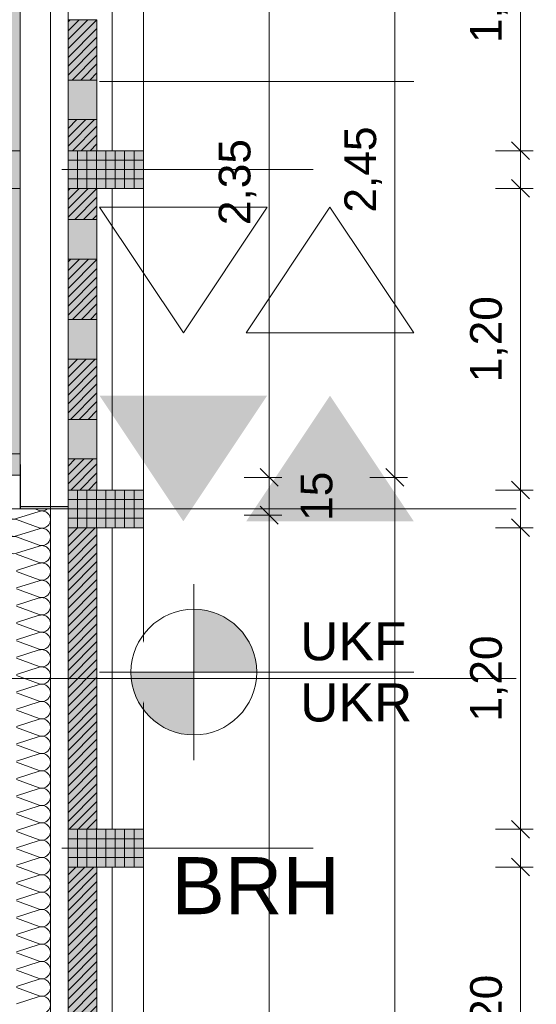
# Model space of a CAD drawing. Header units: metres. Extents: x -167 to 152, y -127 to 99.
# Tile 126 of 225: x 0.18 to 2.24, y -18.17 to -14.25. Entities that reach past the tile are written whole.
import ezdxf

# ---------------------------------------------------------------- set-up
doc = ezdxf.new("R2010")
doc.units = ezdxf.units.M
doc.header["$PDMODE"] = 1
doc.header["$PDSIZE"] = -2
for name, pattern in [('Achsen 01', [5.291531, 3.175, -1.058062, 0.352704, -0.705764]), ('gestrichelt - 01', [2, 1, -1]), ('gestrichelt - 02', [4, 2, -2]), ('Raster 01', [2, 1, -1])]:
    doc.linetypes.add(name, pattern=pattern)
doc.layers.get('0').update_dxf_attribs({"lineweight": 25})
for name, color, linetype, lineweight, true_color in [('013_Beton und Stahlbetonarbeiten-310 Baugrube', 7, 'gestrichelt - 02', 9, 0xc0c0c0), ('014_Fassadenarbeiten-000 Aufsicht Betonfertigteile', 7, 'Continuous', 9, 0xc0c0c0), ('014_Fassadenarbeiten-000 Aufsicht Filtermauerwerk', 7, 'Continuous', 9, 0xa6a6a6), ('014_Fassadenarbeiten-000 Aufsicht Mauerwerk', 7, 'Continuous', 9, 0xa6a6a6), ('014_Fassadenarbeiten-330 mineralische Dämmung', 7, 'Continuous', 9, 0x666666), ('032_Metallarbeiten-Fenster', 7, 'Continuous', 13, 0x444444), ('032_Metallarbeiten-PR_Fassade', 7, 'Continuous', 13, 0x444444), ('AV1-Achsen', 1, 'Achsen 01', 18, 0xff0000), ('AV1-Raster', 7, 'Raster 01', 9, 0xa6a6a6)]:
    doc.layers.add(name, color=color, linetype=linetype, lineweight=lineweight, true_color=true_color)
for name, color, linetype, lineweight in [('014_Fassadenarbeiten-330 Betonfertigteile vertikal', 7, 'Continuous', 9), ('014_Fassadenarbeiten-330 Filtermauerwerk 11.5cm', 7, 'Continuous', 9), ('_1.35m (3D)', 7, 'Continuous', 9), ('_GRU (2D)', 7, 'Continuous', 9), ('_Legende (2D)', 7, 'Continuous', 9), ('_OG 1 (2D)', 7, 'Continuous', 9), ('AV1-Schnitt Achsen', 7, 'Achsen 01', 18), ('Bemaßung-Bemaßung', 7, 'Continuous', 9), ('Keine', 7, 'Continuous', 9)]:
    doc.layers.add(name, color=color, linetype=linetype, lineweight=lineweight)
doc.layers.get('0').freeze()
doc.styles.add('Arial', font='arial.ttf')
doc.dimstyles.new('COE 50', dxfattribs={"dimtxt": 126.090495, "dimasz": 0.001414, "dimexe": 0.001, "dimexo": 0.01, "dimgap": 0.001, "dimtad": 1, "dimdec": 3, "dimtxsty": 'Arial', "dimblk": 'VW_SLASH-4', "dimblk1": 'VW_SLASH-4', "dimblk2": 'VW_SLASH-4', "dimcen": 0, "dimadec": 3, "dimazin": 0, "dimtfac": 0.8, "dimtdec": 3, "dimtix": 1, "dimtmove": 0, "dimatfit": 0, "dimldrblk": 'VW_SLASH-3', "dimfxl": 0.002, "dimfxlon": 1, "dimfrac": 2, "dimtolj": 1, "dimarcsym": 0})
pattern_1 = [(-90, (0, 0), (0.0375, 0), [])]
pattern_2 = [(0, (0, 0), (2e-18, -0.0375), [])]
pattern_3 = [(45, (0, 0), (0.01767767, -0.01767767), [])]

# ---------------------------------------------------------------- blocks, each defined once
blk = doc.blocks.new('Group-2')
at = {"layer": 'AV1-Raster'}
for p, q in [((1.35, -14.85), (-40.5, -14.85)), ((1.35, -16.2), (-40.5, -16.2)), ((1.35, -17.55), (-40.5, -17.55))]:
    blk.add_line(p, q, dxfattribs=at)
blk = doc.blocks.new('1.35m (3D)')
at = {"layer": 'AV1-Raster', "color": 7}
blk.add_blockref('Group-2', (0, 0), dxfattribs=at)
blk = doc.blocks.new('Group-285')
at = {"layer": '014_Fassadenarbeiten-330 mineralische Dämmung', "transparency": 33554687, "flags": 128}
for points in [[(-18.2059, -0.26, 1.372583), (-18.1404, -0.26), (-18.1693, -0.17, -1.372995)], [(-18.1037, -0.17), (-18.137, -0.26, 1.372583), (-18.0714, -0.26), (-18.1003, -0.17, -1.372995)], [(-18.0348, -0.17), (-18.068, -0.26, 1.372583), (-18.0025, -0.26), (-18.0314, -0.17, -1.372995)], [(-17.9658, -0.17), (-17.9991, -0.26, 1.372583), (-17.9335, -0.26), (-17.9624, -0.17, -1.372995)], [(-17.8969, -0.17), (-17.9301, -0.26, 1.372583), (-17.8646, -0.26), (-17.8935, -0.17, -1.372995)], [(-17.8279, -0.17), (-17.8612, -0.26, 1.372583), (-17.7956, -0.26), (-17.8246, -0.17, -1.372995)], [(-17.759, -0.17), (-17.7923, -0.26, 1.372583), (-17.7267, -0.26), (-17.7556, -0.17, -1.372995)], [(-17.69, -0.17), (-17.7233, -0.26, 1.372583), (-17.6577, -0.26), (-17.6867, -0.17, -1.372995)], [(-17.6211, -0.17), (-17.6544, -0.26, 1.372583), (-17.5888, -0.26), (-17.6177, -0.17, -1.372995)], [(-17.5522, -0.17), (-17.5854, -0.26, 1.372583), (-17.5199, -0.26), (-17.5488, -0.17, -1.372995)], [(-17.4832, -0.17), (-17.5165, -0.26, 1.372583), (-17.4509, -0.26), (-17.4798, -0.17, -1.372995)], [(-17.4143, -0.17), (-17.4475, -0.26, 1.372583), (-17.382, -0.26), (-17.4109, -0.17, -1.372995)], [(-17.3453, -0.17), (-17.3786, -0.26, 1.372583), (-17.313, -0.26), (-17.3419, -0.17, -1.372995)], [(-17.2764, -0.17), (-17.3096, -0.26, 1.372583), (-17.2441, -0.26), (-17.273, -0.17, -1.372995)], [(-17.2074, -0.17), (-17.2407, -0.26, 1.372583), (-17.1751, -0.26), (-17.2041, -0.17, -1.372995)], [(-17.1385, -0.17), (-17.1718, -0.26, 1.372583), (-17.1062, -0.26), (-17.1351, -0.17, -1.372995)], [(-17.0695, -0.17), (-17.1028, -0.26, 1.372583), (-17.0372, -0.26), (-17.0662, -0.17, -1.372995)], [(-17.0006, -0.17), (-17.0339, -0.26, 1.372583), (-16.9683, -0.26), (-16.9972, -0.17, -1.372995)], [(-16.9316, -0.17), (-16.9649, -0.26, 1.372583), (-16.8993, -0.26), (-16.9283, -0.17, -1.372995)], [(-16.8627, -0.17), (-16.896, -0.26, 1.372583), (-16.8304, -0.26), (-16.8593, -0.17, -1.372995)], [(-16.7938, -0.17), (-16.827, -0.26, 1.372583), (-16.7615, -0.26), (-16.7904, -0.17, -1.372995)], [(-16.7248, -0.17), (-16.7581, -0.26, 1.372583), (-16.6925, -0.26), (-16.7214, -0.17, -1.372995)], [(-16.6559, -0.17), (-16.6891, -0.26, 1.372583), (-16.6236, -0.26), (-16.6525, -0.17, -1.372995)], [(-16.5869, -0.17), (-16.6202, -0.26, 1.372583), (-16.5546, -0.26), (-16.5835, -0.17, -1.372995)], [(-16.518, -0.17), (-16.5513, -0.26, 1.372583), (-16.4857, -0.26), (-16.5146, -0.17, -1.372995)], [(-16.449, -0.17), (-16.4823, -0.26, 1.372583), (-16.4167, -0.26), (-16.4457, -0.17, -1.372995)], [(-16.3801, -0.17), (-16.4134, -0.26, 1.372583), (-16.3478, -0.26), (-16.3767, -0.17, -1.372995)], [(-16.3111, -0.17), (-16.3444, -0.26, 1.372583), (-16.2788, -0.26), (-16.3078, -0.17, -1.372995)], [(-16.4134, -0.26, 0.324435), (-16.4008, -0.2984, 0.324435), (-16.3604, -0.2984, 0.324435), (-16.3478, -0.26), (-16.3767, -0.17, -0.324488), (-16.3642, -0.1315, -0.324488), (-16.3237, -0.1315, -0.324488), (-16.3111, -0.17), (-16.3444, -0.26, 0.324435), (-16.3319, -0.2984, 0.324435), (-16.2914, -0.2984, 0.324435), (-16.2788, -0.26), (-16.3078, -0.17, -0.324488), (-16.2952, -0.1315, -0.324488), (-16.2548, -0.1315, -0.324488), (-16.2422, -0.17), (-16.2755, -0.26, 0.324435), (-16.2629, -0.2984, 0.324435), (-16.2225, -0.2984, 0.324435), (-16.2099, -0.26), (-16.2388, -0.17, -0.565574), (-16.2, -0.1255)], [(-16.2, -0.2928, -0.259426), (-16.2065, -0.26), (-16.2, -0.2423)]]:
    blk.add_lwpolyline(points, format="xyb", dxfattribs=at)
blk = doc.blocks.new('Group-286')
at = {"layer": '014_Fassadenarbeiten-330 mineralische Dämmung', "transparency": 33554687}
blk.add_blockref('Group-285', (0, 0), dxfattribs=at)
blk = doc.blocks.new('Parametric Object-42')
at = {"layer": '014_Fassadenarbeiten-330 mineralische Dämmung', "color": 7, "transparency": 33554687}
blk.add_blockref('Group-286', (0, 0), dxfattribs=at)
at = {"layer": '014_Fassadenarbeiten-330 mineralische Dämmung', "color": 0, "flags": 1}
for tag in ['IFC_UUID', 'instanceID', 'prm0_name', 'prm0_type', 'prm0_value', 'prm1_name', 'prm1_type', 'prm1_value', 'prm2_name', 'prm2_type', 'prm2_value', 'prm3_name', 'prm3_type', 'prm3_value', 'prm4_name', 'prm4_type', 'prm4_value', 'prm5_name', 'prm5_type', 'prm5_value', 'prm6_name', 'prm6_type', 'prm6_value']:
    blk.add_attdef(tag, (0.1155, -21.7298), '', height=0.00018, dxfattribs=at)
blk = doc.blocks.new('VW_SLASH-4')
at = {"color": 0, "linetype": 'ByBlock', "lineweight": -2, "transparency": 16777216}
blk.add_line((0, 0), (-1, 0), dxfattribs=at)
at = {"color": 0, "linetype": 'Continuous', "lineweight": 15, "transparency": 16777216, "flags": 128}
blk.add_lwpolyline([(0.5, 0.5), (-0.5, -0.5)], dxfattribs=at)
blk = doc.blocks.new('*D414')
at = {"layer": 'Bemaßung-Bemaßung', "color": 0, "lineweight": -2}
for p, q in [((3.075, -13.5), (3.225, -13.5)), ((3.175, -16.1293), (3.175, -13.5707)), ((3.075, -16.2), (3.225, -16.2))]:
    blk.add_line(p, q, dxfattribs=at)
at = {"layer": 'Defpoints', "color": 0}
for p in [(0, -13.5), (3.175, -13.5), (0, -16.2)]:
    blk.add_point(p, dxfattribs=at)
at = {"layer": 'Bemaßung-Bemaßung', "color": 0, "lineweight": -2, "xscale": 0.070693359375, "yscale": 0.070693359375, "zscale": 0.070693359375}
for p, rotation in [((3.175, -13.5), 90), ((3.175, -16.2), 270)]:
    blk.add_blockref('VW_SLASH-4', p, dxfattribs=dict(at, rotation=rotation))
at = {"layer": 'Bemaßung-Bemaßung', "color": 0, "insert": (3.0492, -14.85), "char_height": 0.12609, "attachment_point": 5, "rotation": 90, "style": 'Arial'}
blk.add_mtext('\\A1;2,70', dxfattribs=at)
blk = doc.blocks.new('VW_SLASH-3')
at = {"color": 0, "linetype": 'ByBlock', "lineweight": -2, "transparency": 16777216}
blk.add_line((0, 0), (-1, 0), dxfattribs=at)
at = {"color": 0, "linetype": 'Continuous', "lineweight": 15, "transparency": 16777216, "flags": 128}
blk.add_lwpolyline([(0.5, 0.5), (-0.5, -0.5)], dxfattribs=at)
blk = doc.blocks.new('*D520')
at = {"layer": 'Bemaßung-Bemaßung', "color": 0, "linetype": 'Continuous', "lineweight": -2}
for p, q in [((2.075, -13.575), (2.225, -13.575)), ((2.175, -14.7043), (2.175, -13.6457)), ((2.075, -14.775), (2.225, -14.775))]:
    blk.add_line(p, q, dxfattribs=at)
at = {"layer": 'Defpoints', "color": 0}
for p in [(0.675, -13.575), (2.175, -13.575), (0.675, -14.775)]:
    blk.add_point(p, dxfattribs=at)
at = {"layer": 'Bemaßung-Bemaßung', "color": 0, "lineweight": -2, "xscale": 0.070693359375, "yscale": 0.070693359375, "zscale": 0.070693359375}
for p, rotation in [((2.175, -13.575), 90), ((2.175, -14.775), 270)]:
    blk.add_blockref('VW_SLASH-4', p, dxfattribs=dict(at, rotation=rotation))
at = {"layer": 'Bemaßung-Bemaßung', "color": 0, "insert": (2.0492, -14.175), "char_height": 0.12609, "attachment_point": 5, "rotation": 90, "style": 'Arial'}
blk.add_mtext('\\A1;1,20', dxfattribs=at)
blk = doc.blocks.new('*D521')
at = {"layer": 'Bemaßung-Bemaßung', "color": 0, "linetype": 'Continuous', "lineweight": -2}
for p, q in [((2.175, -14.7043), (2.175, -14.6336)), ((2.075, -14.775), (2.225, -14.775)), ((2.175, -14.925), (2.175, -14.775)), ((2.075, -14.925), (2.225, -14.925)), ((2.175, -14.9957), (2.175, -15.0664))]:
    blk.add_line(p, q, dxfattribs=at)
at = {"layer": 'Defpoints', "color": 0}
for p in [(0.675, -14.775), (2.175, -14.775), (0.675, -14.925)]:
    blk.add_point(p, dxfattribs=at)
at = {"layer": 'Bemaßung-Bemaßung', "color": 0, "lineweight": -2, "xscale": 0.070693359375, "yscale": 0.070693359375, "zscale": 0.070693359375}
for p, rotation in [((2.175, -14.775), 270), ((2.175, -14.925), 90)]:
    blk.add_blockref('VW_SLASH-4', p, dxfattribs=dict(at, rotation=rotation))
at = {"layer": 'Bemaßung-Bemaßung', "color": 0, "insert": (2.3644, -14.85), "char_height": 0.12609, "attachment_point": 5, "rotation": 90, "style": 'Arial'}
blk.add_mtext('\\A1;15', dxfattribs=at)
blk = doc.blocks.new('*D522')
at = {"layer": 'Bemaßung-Bemaßung', "color": 0, "linetype": 'Continuous', "lineweight": -2}
for p, q in [((2.075, -14.925), (2.225, -14.925)), ((2.175, -16.0543), (2.175, -14.9957)), ((2.075, -16.125), (2.225, -16.125))]:
    blk.add_line(p, q, dxfattribs=at)
at = {"layer": 'Defpoints', "color": 0}
for p in [(0.675, -14.925), (2.175, -14.925), (0.675, -16.125)]:
    blk.add_point(p, dxfattribs=at)
at = {"layer": 'Bemaßung-Bemaßung', "color": 0, "lineweight": -2, "xscale": 0.070693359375, "yscale": 0.070693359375, "zscale": 0.070693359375}
for p, rotation in [((2.175, -14.925), 90), ((2.175, -16.125), 270)]:
    blk.add_blockref('VW_SLASH-4', p, dxfattribs=dict(at, rotation=rotation))
at = {"layer": 'Bemaßung-Bemaßung', "color": 0, "insert": (2.0492, -15.525), "char_height": 0.12609, "attachment_point": 5, "rotation": 90, "style": 'Arial'}
blk.add_mtext('\\A1;1,20', dxfattribs=at)
blk = doc.blocks.new('*D523')
at = {"layer": 'Bemaßung-Bemaßung', "color": 0, "linetype": 'Continuous', "lineweight": -2}
for p, q in [((2.175, -16.0543), (2.175, -15.9836)), ((2.075, -16.125), (2.225, -16.125)), ((2.175, -16.275), (2.175, -16.125)), ((2.075, -16.275), (2.225, -16.275)), ((2.175, -16.3457), (2.175, -16.4164))]:
    blk.add_line(p, q, dxfattribs=at)
at = {"layer": 'Defpoints', "color": 0}
for p in [(0.675, -16.125), (2.175, -16.125), (0.675, -16.275)]:
    blk.add_point(p, dxfattribs=at)
at = {"layer": 'Bemaßung-Bemaßung', "color": 0, "lineweight": -2, "xscale": 0.070693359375, "yscale": 0.070693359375, "zscale": 0.070693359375}
for p, rotation in [((2.175, -16.125), 270), ((2.175, -16.275), 90)]:
    blk.add_blockref('VW_SLASH-4', p, dxfattribs=dict(at, rotation=rotation))
at = {"layer": 'Bemaßung-Bemaßung', "color": 0, "insert": (2.3644, -16.2), "char_height": 0.12609, "attachment_point": 5, "rotation": 90, "style": 'Arial'}
blk.add_mtext('\\A1;15', dxfattribs=at)
blk = doc.blocks.new('*D524')
at = {"layer": 'Bemaßung-Bemaßung', "color": 0, "linetype": 'Continuous', "lineweight": -2}
for p, q in [((2.075, -16.275), (2.225, -16.275)), ((2.175, -17.4043), (2.175, -16.3457)), ((2.075, -17.475), (2.225, -17.475))]:
    blk.add_line(p, q, dxfattribs=at)
at = {"layer": 'Defpoints', "color": 0}
for p in [(0.675, -16.275), (2.175, -16.275), (0.675, -17.475)]:
    blk.add_point(p, dxfattribs=at)
at = {"layer": 'Bemaßung-Bemaßung', "color": 0, "lineweight": -2, "xscale": 0.070693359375, "yscale": 0.070693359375, "zscale": 0.070693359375}
for p, rotation in [((2.175, -16.275), 90), ((2.175, -17.475), 270)]:
    blk.add_blockref('VW_SLASH-4', p, dxfattribs=dict(at, rotation=rotation))
at = {"layer": 'Bemaßung-Bemaßung', "color": 0, "insert": (2.0492, -16.875), "char_height": 0.12609, "attachment_point": 5, "rotation": 90, "style": 'Arial'}
blk.add_mtext('\\A1;1,20', dxfattribs=at)
blk = doc.blocks.new('*D525')
at = {"layer": 'Bemaßung-Bemaßung', "color": 0, "linetype": 'Continuous', "lineweight": -2}
for p, q in [((2.175, -17.4043), (2.175, -17.3336)), ((2.075, -17.475), (2.225, -17.475)), ((2.175, -17.625), (2.175, -17.475)), ((2.075, -17.625), (2.225, -17.625)), ((2.175, -17.6957), (2.175, -17.7664))]:
    blk.add_line(p, q, dxfattribs=at)
at = {"layer": 'Defpoints', "color": 0}
for p in [(0.675, -17.475), (2.175, -17.475), (0.675, -17.625)]:
    blk.add_point(p, dxfattribs=at)
at = {"layer": 'Bemaßung-Bemaßung', "color": 0, "lineweight": -2, "xscale": 0.070693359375, "yscale": 0.070693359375, "zscale": 0.070693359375}
for p, rotation in [((2.175, -17.475), 270), ((2.175, -17.625), 90)]:
    blk.add_blockref('VW_SLASH-4', p, dxfattribs=dict(at, rotation=rotation))
at = {"layer": 'Bemaßung-Bemaßung', "color": 0, "insert": (2.3644, -17.55), "char_height": 0.12609, "attachment_point": 5, "rotation": 90, "style": 'Arial'}
blk.add_mtext('\\A1;15', dxfattribs=at)
blk = doc.blocks.new('*D526')
at = {"layer": 'Bemaßung-Bemaßung', "color": 0, "linetype": 'Continuous', "lineweight": -2}
for p, q in [((2.075, -17.625), (2.225, -17.625)), ((2.175, -18.7543), (2.175, -17.6957)), ((2.075, -18.825), (2.225, -18.825))]:
    blk.add_line(p, q, dxfattribs=at)
at = {"layer": 'Defpoints', "color": 0}
for p in [(0.675, -17.625), (2.175, -17.625), (0.675, -18.825)]:
    blk.add_point(p, dxfattribs=at)
at = {"layer": 'Bemaßung-Bemaßung', "color": 0, "lineweight": -2, "xscale": 0.070693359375, "yscale": 0.070693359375, "zscale": 0.070693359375}
for p, rotation in [((2.175, -17.625), 90), ((2.175, -18.825), 270)]:
    blk.add_blockref('VW_SLASH-4', p, dxfattribs=dict(at, rotation=rotation))
at = {"layer": 'Bemaßung-Bemaßung', "color": 0, "insert": (2.0492, -18.225), "char_height": 0.12609, "attachment_point": 5, "rotation": 90, "style": 'Arial'}
blk.add_mtext('\\A1;1,20', dxfattribs=at)
blk = doc.blocks.new('*D605')
at = {"layer": 'Bemaßung-Bemaßung', "color": 0, "linetype": 'Continuous', "lineweight": -2}
for p, q in [((1.075, -16.225), (1.225, -16.225)), ((1.175, -16.2957), (1.175, -21.4043)), ((1.075, -21.475), (1.225, -21.475))]:
    blk.add_line(p, q, dxfattribs=at)
at = {"layer": 'Defpoints', "color": 0}
for p in [(-0.125, -16.225), (-0.125, -21.475), (1.175, -21.475)]:
    blk.add_point(p, dxfattribs=at)
at = {"layer": 'Bemaßung-Bemaßung', "color": 0, "lineweight": -2, "xscale": 0.070693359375, "yscale": 0.070693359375, "zscale": 0.070693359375}
for p, rotation in [((1.175, -16.225), 90), ((1.175, -21.475), 270)]:
    blk.add_blockref('VW_SLASH-4', p, dxfattribs=dict(at, rotation=rotation))
at = {"layer": 'Bemaßung-Bemaßung', "color": 0, "insert": (1.0492, -18.85), "char_height": 0.12609, "attachment_point": 5, "rotation": 90, "style": 'Arial'}
blk.add_mtext('\\A1;5,25', dxfattribs=at)
blk = doc.blocks.new('*D606')
at = {"layer": 'Bemaßung-Bemaßung', "color": 0, "linetype": 'Continuous', "lineweight": -2}
for p, q in [((1.175, -16.0043), (1.175, -15.9336)), ((1.075, -16.075), (1.225, -16.075)), ((1.175, -16.075), (1.175, -16.225)), ((1.075, -16.225), (1.225, -16.225)), ((1.175, -16.2957), (1.175, -16.3664))]:
    blk.add_line(p, q, dxfattribs=at)
at = {"layer": 'Defpoints', "color": 0}
for p in [(-0.125, -16.075), (-0.125, -16.225), (1.175, -16.225)]:
    blk.add_point(p, dxfattribs=at)
at = {"layer": 'Bemaßung-Bemaßung', "color": 0, "lineweight": -2, "xscale": 0.070693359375, "yscale": 0.070693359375, "zscale": 0.070693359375}
for p, rotation in [((1.175, -16.075), 270), ((1.175, -16.225), 90)]:
    blk.add_blockref('VW_SLASH-4', p, dxfattribs=dict(at, rotation=rotation))
at = {"layer": 'Bemaßung-Bemaßung', "color": 0, "insert": (1.3644, -16.15), "char_height": 0.12609, "attachment_point": 5, "rotation": 90, "style": 'Arial'}
blk.add_mtext('\\A1;15', dxfattribs=at)
blk = doc.blocks.new('*D607')
at = {"layer": 'Bemaßung-Bemaßung', "color": 0, "linetype": 'Continuous', "lineweight": -2}
for p, q in [((1.075, -13.725), (1.225, -13.725)), ((1.175, -13.7957), (1.175, -16.0043)), ((1.075, -16.075), (1.225, -16.075))]:
    blk.add_line(p, q, dxfattribs=at)
at = {"layer": 'Defpoints', "color": 0}
for p in [(-0.125, -13.725), (-0.125, -16.075), (1.175, -16.075)]:
    blk.add_point(p, dxfattribs=at)
at = {"layer": 'Bemaßung-Bemaßung', "color": 0, "lineweight": -2, "xscale": 0.070693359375, "yscale": 0.070693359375, "zscale": 0.070693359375}
for p, rotation in [((1.175, -13.725), 90.00000000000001), ((1.175, -16.075), 270)]:
    blk.add_blockref('VW_SLASH-4', p, dxfattribs=dict(at, rotation=rotation))
at = {"layer": 'Bemaßung-Bemaßung', "color": 0, "insert": (1.0492, -14.9), "char_height": 0.12609, "attachment_point": 5, "rotation": 90, "style": 'Arial'}
blk.add_mtext('\\A1;2,35', dxfattribs=at)
blk = doc.blocks.new('*D652')
at = {"layer": 'Bemaßung-Bemaßung', "color": 0, "lineweight": -2}
for p, q in [((1.575, -16.075), (1.725, -16.075)), ((1.675, -16.1457), (1.675, -21.6543)), ((1.575, -21.725), (1.725, -21.725))]:
    blk.add_line(p, q, dxfattribs=at)
at = {"layer": 'Defpoints', "color": 0}
for p in [(0.125, -16.075), (0.125, -21.725), (1.675, -21.725)]:
    blk.add_point(p, dxfattribs=at)
at = {"layer": 'Bemaßung-Bemaßung', "color": 0, "lineweight": -2, "xscale": 0.070693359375, "yscale": 0.070693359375, "zscale": 0.070693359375}
for p, rotation in [((1.675, -16.075), 90.00000000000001), ((1.675, -21.725), 270)]:
    blk.add_blockref('VW_SLASH-4', p, dxfattribs=dict(at, rotation=rotation))
at = {"layer": 'Bemaßung-Bemaßung', "color": 0, "insert": (1.5492, -18.9), "char_height": 0.12609, "attachment_point": 5, "rotation": 90, "style": 'Arial'}
blk.add_mtext('\\A1;5,65', dxfattribs=at)
blk = doc.blocks.new('*D653')
at = {"layer": 'Bemaßung-Bemaßung', "color": 0, "lineweight": -2}
for p, q in [((1.575, -13.625), (1.725, -13.625)), ((1.675, -13.6957), (1.675, -16.0043)), ((1.575, -16.075), (1.725, -16.075))]:
    blk.add_line(p, q, dxfattribs=at)
at = {"layer": 'Defpoints', "color": 0}
for p in [(-0.125, -13.625), (0.125, -16.075), (1.675, -16.075)]:
    blk.add_point(p, dxfattribs=at)
at = {"layer": 'Bemaßung-Bemaßung', "color": 0, "lineweight": -2, "xscale": 0.070693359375, "yscale": 0.070693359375, "zscale": 0.070693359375}
for p, rotation in [((1.675, -13.625), 90.00000000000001), ((1.675, -16.075), 270)]:
    blk.add_blockref('VW_SLASH-4', p, dxfattribs=dict(at, rotation=rotation))
at = {"layer": 'Bemaßung-Bemaßung', "color": 0, "insert": (1.5492, -14.85), "char_height": 0.12609, "attachment_point": 5, "rotation": 90, "style": 'Arial'}
blk.add_mtext('\\A1;2,45', dxfattribs=at)
blk = doc.blocks.new('COE - Fenster 01')
at = {"layer": '032_Metallarbeiten-Fenster', "linetype": 'Continuous', "lineweight": 0}
for points in [[(-0.03, 2.515), (-0.03, 2.43), (0.06, 2.43), (0.06, 2.515)], [(0.02, 2.455), (0.02, 2.405), (-0.055, 2.405), (-0.055, 2.455)], [(-0.03, 2.43), (0.06, 2.43), (0.06, 0.17), (-0.03, 0.17)], [(0.02, 2.405), (0.02, 1.375), (-0.055, 1.375), (-0.055, 2.405)], [(0.02, 1.375), (0.02, 1.325), (-0.055, 1.325), (-0.055, 1.375)], [(0.06, 1.375), (0.06, 1.225), (-0.03, 1.225), (-0.03, 1.375)], [(0.02, 1.225), (0.02, 1.275), (-0.055, 1.275), (-0.055, 1.225)], [(0.02, 0.195), (0.02, 1.225), (-0.055, 1.225), (-0.055, 0.195)], [(0.02, 0.145), (0.02, 0.195), (-0.055, 0.195), (-0.055, 0.145)], [(0.06, 0.17), (-0.03, 0.17), (-0.03, 0.085), (0.06, 0.085)]]:
    blk.add_hatch(color=7, dxfattribs=at).paths.add_polyline_path(points)
at = {"layer": '032_Metallarbeiten-Fenster', "color": 7, "linetype": 'gestrichelt - 01', "lineweight": 18, "transparency": 33554687}
for p, q in [((-0.055, 2.455), (-1.185, 2.455)), ((-0.055, 0.145), (-1.185, 0.145))]:
    blk.add_line(p, q, dxfattribs=at)
at = {"layer": '032_Metallarbeiten-Fenster', "color": 7, "lineweight": 18}
for p, q in [((-0.0175, 2.405), (-0.0175, 1.375)), ((-0.0175, 0.195), (-0.0175, 1.225))]:
    blk.add_line(p, q, dxfattribs=at)
at = {"layer": '032_Metallarbeiten-Fenster', "color": 7, "lineweight": 18, "flags": 128}
for points in [[(-0.03, 2.515), (-0.03, 2.43), (0.06, 2.43), (0.06, 2.515)], [(0.02, 2.455), (0.02, 2.405), (-0.055, 2.405), (-0.055, 2.455)], [(-0.03, 2.43), (0.06, 2.43), (0.06, 0.17), (-0.03, 0.17)], [(0.02, 2.405), (0.02, 1.375), (-0.055, 1.375), (-0.055, 2.405)], [(0.02, 1.375), (0.02, 1.325), (-0.055, 1.325), (-0.055, 1.375)], [(0.06, 1.375), (0.06, 1.225), (-0.03, 1.225), (-0.03, 1.375)], [(0.02, 1.225), (0.02, 1.275), (-0.055, 1.275), (-0.055, 1.225)], [(0.02, 0.195), (0.02, 1.225), (-0.055, 1.225), (-0.055, 0.195)], [(0.02, 0.145), (0.02, 0.195), (-0.055, 0.195), (-0.055, 0.145)], [(0.06, 0.17), (-0.03, 0.17), (-0.03, 0.085), (0.06, 0.085)]]:
    blk.add_lwpolyline(points, close=True, dxfattribs=at)
at = {"layer": '032_Metallarbeiten-Fenster', "color": 7, "linetype": 'gestrichelt - 01', "lineweight": 18, "transparency": 33554687}
for centre, start, end in [((-0.055, 2.455), 180.0004, 270), ((-0.055, 0.145), 90, 179.9996)]:
    blk.add_arc(centre, 1.13, start, end, dxfattribs=at)
blk = doc.blocks.new('Group-804')
at = {"layer": 'Keine', "color": 7, "linetype": 'Continuous', "lineweight": 9, "transparency": 33554687, "flags": 128}
for points in [[(0.5004, -14.9996), (0.8337, -15.4996), (1.167, -14.9996)], [(1.0837, -15.4996), (1.417, -14.9996), (1.7504, -15.4996)]]:
    blk.add_lwpolyline(points, close=True, dxfattribs=at)
blk = doc.blocks.new('Group-805')
at = {"layer": 'Keine', "color": 7, "linetype": 'Continuous', "lineweight": 9, "transparency": 33554687}
for points in [[(0.5004, -15.7496), (0.8337, -16.2496), (1.167, -15.7496)], [(1.0837, -16.2496), (1.417, -15.7496), (1.7504, -16.2496)]]:
    blk.add_solid(points, dxfattribs=at)
blk = doc.blocks.new('Group-806')
at = {"layer": 'Keine', "color": 7, "transparency": 33554687, "char_height": 0.15131, "attachment_point": 4, "line_spacing_factor": 0.967718, "style": 'Arial'}
for s, insert in [('UKF', (1.298, -16.7279)), ('UKR', (1.298, -16.9713))]:
    blk.add_mtext(s, dxfattribs=dict(at, insert=insert))
at = {"color": 255, "linetype": 'Continuous', "lineweight": 9, "transparency": 33554687}
blk.add_wipeout([(0.8757, -17.0996), (0.6989, -17.0266), (0.6254, -16.8499), (0.6983, -16.6731), (0.875, -16.5996), (1.0519, -16.6725), (1.1254, -16.8492), (1.0524, -17.0261)], dxfattribs=at).dxf.layer = 'Keine'
at = {"layer": 'Keine', "linetype": 'Continuous', "lineweight": 0, "transparency": 33554687}
h = blk.add_hatch(color=7, dxfattribs=at)
edge = h.paths.add_edge_path()
edge.add_arc((0.8754, -16.8496), 0.25, 0, 90)
edge.add_line((0.8754, -16.5996), (0.8754, -16.8496))
edge.add_line((0.8754, -16.8496), (1.1254, -16.8496))
h = blk.add_hatch(color=7, dxfattribs=at)
edge = h.paths.add_edge_path()
edge.add_arc((0.8754, -16.8496), 0.25, 180, 270)
edge.add_line((0.8754, -17.0996), (0.8754, -16.8496))
edge.add_line((0.8754, -16.8496), (0.6254, -16.8496))
at = {"layer": 'Keine', "color": 7, "linetype": 'Continuous', "lineweight": 9, "transparency": 33554687}
for p, q in [((0.8754, -16.4996), (0.8754, -17.1996)), ((0.5004, -16.8496), (1.7504, -16.8496))]:
    blk.add_line(p, q, dxfattribs=at)
blk.add_circle((0.8754, -16.8496), 0.25, dxfattribs=at)
for start, end in [(0, 90), (180, 270)]:
    blk.add_arc((0.8754, -16.8496), 0.25, start, end, dxfattribs=at)
blk = doc.blocks.new('Legende (2D)')
at = {"layer": '013_Beton und Stahlbetonarbeiten-310 Baugrube'}
blk.add_line((0.5004, -14.5), (1.7504, -14.5), dxfattribs=at)
at = {"layer": 'Keine', "color": 7, "transparency": 33554687}
for name in ['Group-804', 'Group-805', 'Group-806']:
    blk.add_blockref(name, (0, 0), dxfattribs=at)
at = {"layer": 'Keine', "color": 7, "transparency": 33554687, "insert": (0.787, -17.6992), "char_height": 0.22696, "attachment_point": 4, "line_spacing_factor": 0.969122, "style": 'Arial'}
blk.add_mtext('BRH', dxfattribs=at)
blk = doc.blocks.new('Group-753')
at = {"layer": 'AV1-Achsen'}
blk.add_line((-43.35, -16.2), (4.2, -16.2), dxfattribs=at)
blk = doc.blocks.new('Group-758')
at = {"layer": 'AV1-Schnitt Achsen'}
blk.add_line((-43.35, -16.875), (4.2, -16.875), dxfattribs=at)
blk = doc.blocks.new('GRU (2D)')
at = {"layer": 'AV1-Achsen', "color": 7}
blk.add_blockref('Group-753', (0, 0), dxfattribs=at)
at = {"layer": 'AV1-Schnitt Achsen', "color": 7}
blk.add_blockref('Group-758', (0, 0), dxfattribs=at)
blk = doc.blocks.new('OG 1 (2D)')
at = {"layer": '014_Fassadenarbeiten-000 Aufsicht Filtermauerwerk', "linetype": 'Continuous', "lineweight": 0, "true_color": 0xd19783, "transparency": 33554559}
for points in [[(0.49, -14.6513), (0.375, -14.6513), (0.375, -14.4938), (0.49, -14.4938)], [(0.49, -15.2062), (0.375, -15.2062), (0.375, -15.0487), (0.49, -15.0487)], [(0.49, -15.6038), (0.375, -15.6038), (0.375, -15.4462), (0.49, -15.4462)], [(0.49, -16.0013), (0.375, -16.0013), (0.375, -15.8438), (0.49, -15.8438)]]:
    blk.add_hatch(color=33, dxfattribs=at).paths.add_polyline_path(points)
at = {"layer": '014_Fassadenarbeiten-330 Betonfertigteile vertikal', "linetype": 'Continuous', "lineweight": 0}
for points in [[(0.675, -14.775), (0.675, -14.925), (0.375, -14.925), (0.375, -14.775)], [(0.675, -16.125), (0.675, -16.275), (0.375, -16.275), (0.375, -16.125)], [(0.675, -17.475), (0.675, -17.625), (0.375, -17.625), (0.375, -17.475)]]:
    blk.add_hatch(color=9, dxfattribs=at).paths.add_polyline_path(points)
at = {"layer": '014_Fassadenarbeiten-330 Betonfertigteile vertikal', "linetype": 'Continuous', "lineweight": 9}
h = blk.add_hatch(dxfattribs=at)
h.set_pattern_fill('Stahlbetonfertigteil', color=8, style=0, pattern_type=2)
h.set_pattern_definition(pattern_1)
h.paths.add_polyline_path([(0.675, -14.775), (0.675, -14.925), (0.375, -14.925), (0.375, -14.775)])
at = {"layer": '014_Fassadenarbeiten-330 Betonfertigteile vertikal', "linetype": 'Continuous', "lineweight": 13}
h = blk.add_hatch(dxfattribs=at)
h.set_pattern_fill('Stahlbetonfertigteil-1', color=8, style=0, pattern_type=2)
h.set_pattern_definition(pattern_2)
h.paths.add_polyline_path([(0.675, -14.775), (0.675, -14.925), (0.375, -14.925), (0.375, -14.775)])
at = {"layer": '014_Fassadenarbeiten-330 Betonfertigteile vertikal', "linetype": 'Continuous', "lineweight": 9}
h = blk.add_hatch(dxfattribs=at)
h.set_pattern_fill('Stahlbetonfertigteil', color=8, style=0, pattern_type=2)
h.set_pattern_definition(pattern_1)
h.paths.add_polyline_path([(0.675, -16.125), (0.675, -16.275), (0.375, -16.275), (0.375, -16.125)])
at = {"layer": '014_Fassadenarbeiten-330 Betonfertigteile vertikal', "linetype": 'Continuous', "lineweight": 13}
h = blk.add_hatch(dxfattribs=at)
h.set_pattern_fill('Stahlbetonfertigteil-1', color=8, style=0, pattern_type=2)
h.set_pattern_definition(pattern_2)
h.paths.add_polyline_path([(0.675, -16.125), (0.675, -16.275), (0.375, -16.275), (0.375, -16.125)])
at = {"layer": '014_Fassadenarbeiten-330 Betonfertigteile vertikal', "linetype": 'Continuous', "lineweight": 9}
h = blk.add_hatch(dxfattribs=at)
h.set_pattern_fill('Stahlbetonfertigteil', color=8, style=0, pattern_type=2)
h.set_pattern_definition(pattern_1)
h.paths.add_polyline_path([(0.675, -17.475), (0.675, -17.625), (0.375, -17.625), (0.375, -17.475)])
at = {"layer": '014_Fassadenarbeiten-330 Betonfertigteile vertikal', "linetype": 'Continuous', "lineweight": 13}
h = blk.add_hatch(dxfattribs=at)
h.set_pattern_fill('Stahlbetonfertigteil-1', color=8, style=0, pattern_type=2)
h.set_pattern_definition(pattern_2)
h.paths.add_polyline_path([(0.675, -17.475), (0.675, -17.625), (0.375, -17.625), (0.375, -17.475)])
at = {"layer": '014_Fassadenarbeiten-330 Filtermauerwerk 11.5cm', "linetype": 'Continuous', "lineweight": 0, "true_color": 0xd19783}
for points in [[(0.49, -14.4938), (0.375, -14.4938), (0.375, -14.2538), (0.49, -14.2538)], [(0.49, -14.775), (0.375, -14.775), (0.375, -14.6513), (0.49, -14.6513)], [(0.49, -15.0487), (0.375, -15.0487), (0.375, -14.925), (0.49, -14.925)], [(0.49, -15.4462), (0.375, -15.4462), (0.375, -15.2062), (0.49, -15.2062)], [(0.49, -15.8438), (0.375, -15.8438), (0.375, -15.6038), (0.49, -15.6038)], [(0.49, -16.125), (0.375, -16.125), (0.375, -16.0013), (0.49, -16.0013)], [(0.49, -17.475), (0.375, -17.475), (0.375, -16.275), (0.49, -16.275)], [(0.49, -18.825), (0.375, -18.825), (0.375, -17.625), (0.49, -17.625)]]:
    blk.add_hatch(color=33, dxfattribs=at).paths.add_polyline_path(points)
at = {"layer": '014_Fassadenarbeiten-330 Filtermauerwerk 11.5cm', "linetype": 'Continuous', "lineweight": 9}
h = blk.add_hatch(dxfattribs=at)
h.set_pattern_fill('Mauerwerk Münster', color=8, style=0, pattern_type=2)
h.set_pattern_definition(pattern_3)
h.paths.add_polyline_path([(0.49, -14.4938), (0.375, -14.4938), (0.375, -14.2538), (0.49, -14.2538)])
h = blk.add_hatch(dxfattribs=at)
h.set_pattern_fill('Mauerwerk Münster', color=8, style=0, pattern_type=2)
h.set_pattern_definition(pattern_3)
h.paths.add_polyline_path([(0.49, -14.775), (0.375, -14.775), (0.375, -14.6513), (0.49, -14.6513)])
h = blk.add_hatch(dxfattribs=at)
h.set_pattern_fill('Mauerwerk Münster', color=8, style=0, pattern_type=2)
h.set_pattern_definition(pattern_3)
h.paths.add_polyline_path([(0.49, -15.0487), (0.375, -15.0487), (0.375, -14.925), (0.49, -14.925)])
h = blk.add_hatch(dxfattribs=at)
h.set_pattern_fill('Mauerwerk Münster', color=8, style=0, pattern_type=2)
h.set_pattern_definition(pattern_3)
h.paths.add_polyline_path([(0.49, -15.4462), (0.375, -15.4462), (0.375, -15.2062), (0.49, -15.2062)])
h = blk.add_hatch(dxfattribs=at)
h.set_pattern_fill('Mauerwerk Münster', color=8, style=0, pattern_type=2)
h.set_pattern_definition(pattern_3)
h.paths.add_polyline_path([(0.49, -15.8438), (0.375, -15.8438), (0.375, -15.6038), (0.49, -15.6038)])
h = blk.add_hatch(dxfattribs=at)
h.set_pattern_fill('Mauerwerk Münster', color=8, style=0, pattern_type=2)
h.set_pattern_definition(pattern_3)
h.paths.add_polyline_path([(0.49, -16.125), (0.375, -16.125), (0.375, -16.0013), (0.49, -16.0013)])
h = blk.add_hatch(dxfattribs=at)
h.set_pattern_fill('Mauerwerk Münster', color=8, style=0, pattern_type=2)
h.set_pattern_definition(pattern_3)
h.paths.add_polyline_path([(0.49, -17.475), (0.375, -17.475), (0.375, -16.275), (0.49, -16.275)])
h = blk.add_hatch(dxfattribs=at)
h.set_pattern_fill('Mauerwerk Münster', color=8, style=0, pattern_type=2)
h.set_pattern_definition(pattern_3)
h.paths.add_polyline_path([(0.49, -18.825), (0.375, -18.825), (0.375, -17.625), (0.49, -17.625)])
at = {"layer": '032_Metallarbeiten-Fenster', "linetype": 'Continuous', "lineweight": 0, "transparency": 33554687}
blk.add_hatch(color=181, dxfattribs=at).paths.add_polyline_path([(0.1843, -16.2), (0.1843, -16.0231), (0.1863, -16.0231), (0.1863, -16.2)])
at = {"layer": '032_Metallarbeiten-PR_Fassade', "linetype": 'Continuous', "lineweight": 0}
blk.add_hatch(color=253, dxfattribs=at).paths.add_polyline_path([(0.375, -16.2), (0.1863, -16.2), (0.1863, -16.19), (0.375, -16.19)])
at = {"layer": '014_Fassadenarbeiten-000 Aufsicht Betonfertigteile', "flags": 128}
blk.add_lwpolyline([(0.305, -21.905), (0.305, 0.305), (0.675, 0.675), (0.675, -22.275)], close=True, dxfattribs=at)
at = {"layer": '014_Fassadenarbeiten-000 Aufsicht Filtermauerwerk', "flags": 128}
for points in [[(0.49, -14.6513), (0.375, -14.6513), (0.375, -14.4938), (0.49, -14.4938)], [(0.49, -15.2062), (0.375, -15.2062), (0.375, -15.0487), (0.49, -15.0487)], [(0.49, -15.6038), (0.375, -15.6038), (0.375, -15.4462), (0.49, -15.4462)], [(0.49, -16.0013), (0.375, -16.0013), (0.375, -15.8438), (0.49, -15.8438)]]:
    blk.add_lwpolyline(points, close=True, dxfattribs=at)
at = {"layer": '014_Fassadenarbeiten-000 Aufsicht Mauerwerk', "flags": 128}
for points in [[(0.375, -13.575), (0.55, -13.575), (0.55, -14.775), (0.375, -14.775)], [(0.55, -14.775), (0.375, -14.775), (0.375, -13.575), (0.55, -13.575)], [(0.375, -14.925), (0.55, -14.925), (0.55, -16.125), (0.375, -16.125)], [(0.55, -16.125), (0.375, -16.125), (0.375, -14.925), (0.55, -14.925)], [(0.375, -16.275), (0.55, -16.275), (0.55, -17.475), (0.375, -17.475)], [(0.55, -17.475), (0.375, -17.475), (0.375, -16.275), (0.55, -16.275)], [(0.375, -17.625), (0.55, -17.625), (0.55, -18.825), (0.375, -18.825)], [(0.55, -18.825), (0.375, -18.825), (0.375, -17.625), (0.55, -17.625)]]:
    blk.add_lwpolyline(points, close=True, dxfattribs=at)
at = {"layer": '014_Fassadenarbeiten-330 Betonfertigteile vertikal', "flags": 128}
for points in [[(0.675, -14.775), (0.675, -14.925), (0.375, -14.925), (0.375, -14.775)], [(0.675, -16.125), (0.675, -16.275), (0.375, -16.275), (0.375, -16.125)], [(0.675, -17.475), (0.675, -17.625), (0.375, -17.625), (0.375, -17.475)]]:
    blk.add_lwpolyline(points, close=True, dxfattribs=at)
at = {"layer": '014_Fassadenarbeiten-330 Filtermauerwerk 11.5cm', "flags": 128}
for points in [[(0.49, -14.4938), (0.375, -14.4938), (0.375, -14.2538), (0.49, -14.2538)], [(0.49, -14.775), (0.375, -14.775), (0.375, -14.6513), (0.49, -14.6513)], [(0.49, -15.0487), (0.375, -15.0487), (0.375, -14.925), (0.49, -14.925)], [(0.49, -15.4462), (0.375, -15.4462), (0.375, -15.2062), (0.49, -15.2062)], [(0.49, -15.8438), (0.375, -15.8438), (0.375, -15.6038), (0.49, -15.6038)], [(0.49, -16.125), (0.375, -16.125), (0.375, -16.0013), (0.49, -16.0013)], [(0.49, -17.475), (0.375, -17.475), (0.375, -16.275), (0.49, -16.275)], [(0.49, -18.825), (0.375, -18.825), (0.375, -17.625), (0.49, -17.625)]]:
    blk.add_lwpolyline(points, close=True, dxfattribs=at)
at = {"layer": '014_Fassadenarbeiten-330 mineralische Dämmung', "flags": 128}
blk.add_lwpolyline([(0.305, -21.905), (0, -21.905), (0, -21.725), (0.125, -21.725), (0.125, -16.2), (0.305, -16.2)], close=True, dxfattribs=at)
at = {"layer": '032_Metallarbeiten-Fenster', "color": 7, "linetype": 'Continuous', "lineweight": 9, "transparency": 33554687, "flags": 128}
blk.add_lwpolyline([(0.1843, -16.2), (0.1843, -16.0231), (0.1863, -16.0231), (0.1863, -16.2)], close=True, dxfattribs=at)
at = {"layer": '032_Metallarbeiten-PR_Fassade', "color": 251, "flags": 128}
blk.add_lwpolyline([(0.375, -16.2), (0.1863, -16.2), (0.1863, -16.19), (0.375, -16.19)], close=True, dxfattribs=at)
at = {"layer": '014_Fassadenarbeiten-330 mineralische Dämmung', "rotation": 90}
blk.add_blockref('Parametric Object-42', (0, 0), dxfattribs=at)
at = {"layer": '032_Metallarbeiten-Fenster', "color": 7}
blk.add_blockref('COE - Fenster 01', (0.125, -16.1505), dxfattribs=at)
at = {"layer": 'Bemaßung-Bemaßung', "color": 1}
dim = blk.add_aligned_dim(p1=(0, -16.2), p2=(0, -13.5), distance=-3.175, text='2,70', dimstyle='COE 50', override={"dimtxt": 0.12609, "dimasz": 0.070693, "dimexe": 0.05, "dimgap": 0.05, "dimpost": '<>', "dimtxsty": 'Arial', "dimtmove": 2, "dimfxl": 0.1}, dxfattribs=at)
dim.commit()
dim.dimension.update_dxf_attribs({"geometry": '*D414', "text_midpoint": (3.0492, -14.85)})
at = {"layer": 'Bemaßung-Bemaßung', "linetype": 'Continuous'}
for base, p1, p2, text, override, picture, middle in [((2.175, -13.575), (0.675, -14.775), (0.675, -13.575), '1,20', {"dimtxt": 0.12609, "dimasz": 0.070693, "dimexe": 0.05, "dimgap": 0.05, "dimpost": '<>', "dimtxsty": 'Arial', "dimtmove": 2, "dimfxl": 0.1}, '*D520', (2.0492, -14.175)), ((1.175, -16.075), (-0.125, -13.725), (-0.125, -16.075), '2,35', {"dimtxt": 0.12609, "dimasz": 0.070693, "dimexe": 0.05, "dimgap": 0.05, "dimpost": '<>', "dimtxsty": 'Arial', "dimtmove": 2, "dimfxl": 0.1}, '*D607', (1.0492, -14.9)), ((2.175, -14.775), (0.675, -14.925), (0.675, -14.775), '15', {"dimtxt": 0.12609, "dimasz": 0.070693, "dimexe": 0.05, "dimgap": 0.05, "dimpost": '<>', "dimtxsty": 'Arial', "dimtix": 0, "dimtmove": 2, "dimfxl": 0.1}, '*D521', (2.3644, -14.85)), ((2.175, -14.925), (0.675, -16.125), (0.675, -14.925), '1,20', {"dimtxt": 0.12609, "dimasz": 0.070693, "dimexe": 0.05, "dimgap": 0.05, "dimpost": '<>', "dimtxsty": 'Arial', "dimtmove": 2, "dimfxl": 0.1}, '*D522', (2.0492, -15.525)), ((1.175, -16.225), (-0.125, -16.075), (-0.125, -16.225), '15', {"dimtxt": 0.12609, "dimasz": 0.070693, "dimexe": 0.05, "dimgap": 0.05, "dimpost": '<>', "dimtxsty": 'Arial', "dimtix": 0, "dimtmove": 2, "dimfxl": 0.1}, '*D606', (1.3644, -16.15)), ((2.175, -16.125), (0.675, -16.275), (0.675, -16.125), '15', {"dimtxt": 0.12609, "dimasz": 0.070693, "dimexe": 0.05, "dimgap": 0.05, "dimpost": '<>', "dimtxsty": 'Arial', "dimtix": 0, "dimtmove": 2, "dimfxl": 0.1}, '*D523', (2.3644, -16.2)), ((1.175, -21.475), (-0.125, -16.225), (-0.125, -21.475), '5,25', {"dimtxt": 0.12609, "dimasz": 0.070693, "dimexe": 0.05, "dimgap": 0.05, "dimpost": '<>', "dimtxsty": 'Arial', "dimtmove": 2, "dimfxl": 0.1}, '*D605', (1.0492, -18.85)), ((2.175, -16.275), (0.675, -17.475), (0.675, -16.275), '1,20', {"dimtxt": 0.12609, "dimasz": 0.070693, "dimexe": 0.05, "dimgap": 0.05, "dimpost": '<>', "dimtxsty": 'Arial', "dimtmove": 2, "dimfxl": 0.1}, '*D524', (2.0492, -16.875)), ((2.175, -17.475), (0.675, -17.625), (0.675, -17.475), '15', {"dimtxt": 0.12609, "dimasz": 0.070693, "dimexe": 0.05, "dimgap": 0.05, "dimpost": '<>', "dimtxsty": 'Arial', "dimtix": 0, "dimtmove": 2, "dimfxl": 0.1}, '*D525', (2.3644, -17.55)), ((2.175, -17.625), (0.675, -18.825), (0.675, -17.625), '1,20', {"dimtxt": 0.12609, "dimasz": 0.070693, "dimexe": 0.05, "dimgap": 0.05, "dimpost": '<>', "dimtxsty": 'Arial', "dimtmove": 2, "dimfxl": 0.1}, '*D526', (2.0492, -18.225))]:
    dim = blk.add_linear_dim(base=base, p1=p1, p2=p2, angle=270, text=text, dimstyle='COE 50', override=override, dxfattribs=at)
    dim.commit()
    dim.dimension.update_dxf_attribs({"geometry": picture, "text_midpoint": middle})
at = {"layer": 'Bemaßung-Bemaßung'}
for base, p1, p2, text, picture, middle in [((1.675, -16.075), (-0.125, -13.625), (0.125, -16.075), '2,45', '*D653', (1.5492, -14.85)), ((1.675, -21.725), (0.125, -16.075), (0.125, -21.725), '5,65', '*D652', (1.5492, -18.9))]:
    dim = blk.add_linear_dim(base=base, p1=p1, p2=p2, angle=270, text=text, dimstyle='COE 50', override={"dimtxt": 0.12609, "dimasz": 0.070693, "dimexe": 0.05, "dimgap": 0.05, "dimpost": '<>', "dimtxsty": 'Arial', "dimtmove": 2, "dimfxl": 0.1}, dxfattribs=at)
    dim.commit()
    dim.dimension.update_dxf_attribs({"geometry": picture, "text_midpoint": middle})

msp = doc.modelspace()

# ---------------------------------------------------------------- block references
at = {"layer": '_1.35m (3D)'}
msp.add_blockref('1.35m (3D)', (0, 0), dxfattribs=at)

# ---------------------------------------------------------------- next in the draw order: block references
at = {"layer": '_OG 1 (2D)'}
msp.add_blockref('OG 1 (2D)', (0, 0), dxfattribs=at)

# ---------------------------------------------------------------- next in the draw order: block references
at = {"layer": '_Legende (2D)'}
msp.add_blockref('Legende (2D)', (0, 0), dxfattribs=at)

# ---------------------------------------------------------------- next in the draw order: block references
at = {"layer": '_GRU (2D)'}
msp.add_blockref('GRU (2D)', (0, 0), dxfattribs=at)

doc.saveas('drawing.dxf')
